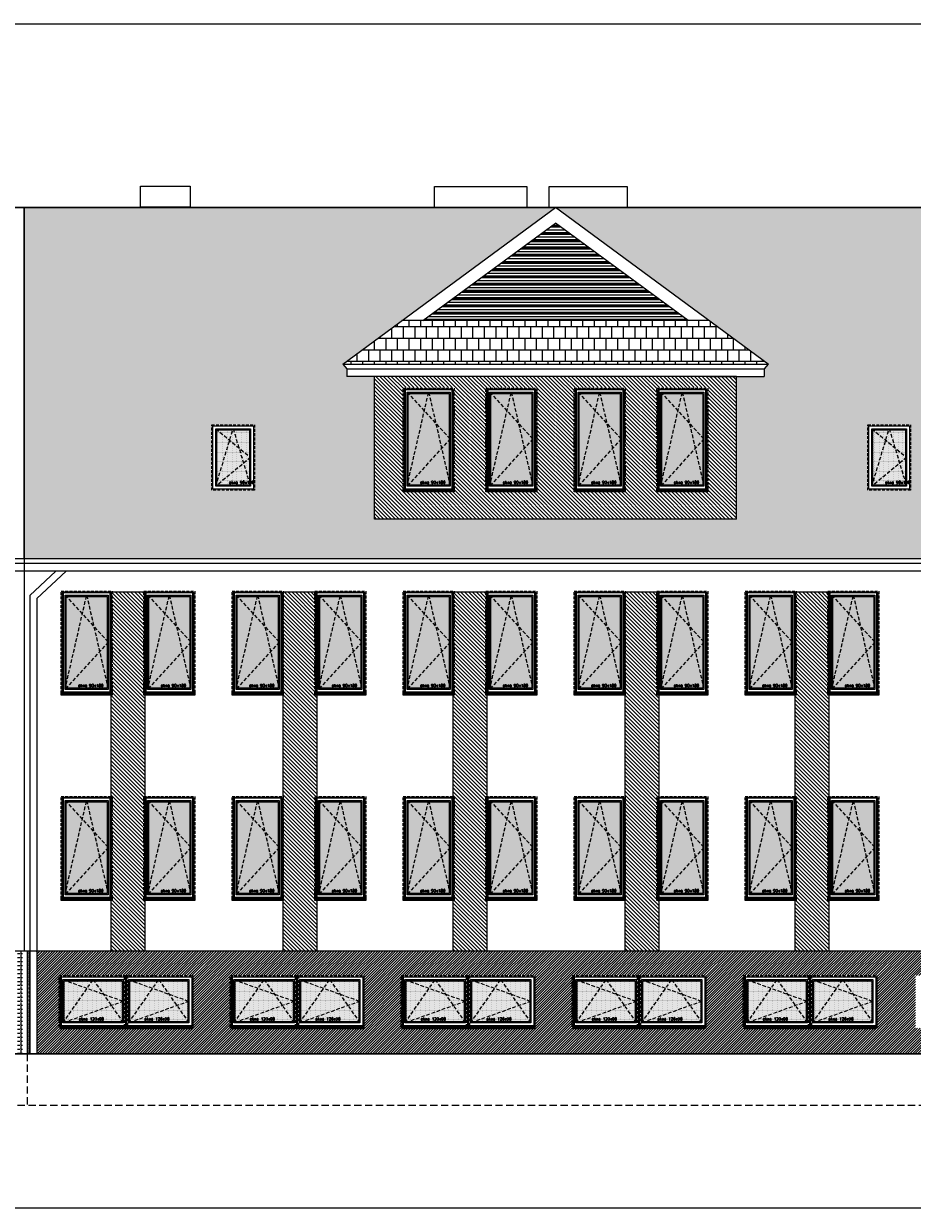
# Model space of a CAD drawing. Header units: millimetres. Extents: x 28291 to 177760, y -399809 to -170937.
# Tile 8 of 256: x 54940 to 56499, y -241830 to -239753. Entities that reach past the tile are written whole.
import ezdxf

# ---------------------------------------------------------------- set-up
doc = ezdxf.new("R2010")
doc.units = ezdxf.units.MM
for name, pattern in [('CACHE', [9.525, 6.35, -3.175]), ('CARKOVANA', [7.5, 5, -2.5]), ('HIDDEN', [9.525, 6.35, -3.175])]:
    doc.linetypes.add(name, pattern=pattern)
doc.layers.get('0').update_dxf_attribs({"lineweight": 0})
for name, color, linetype, lineweight in [('! opisy okien elewacja', 7, 'Continuous', 0), ('!! 0_ Istn-sciany', 3, 'Continuous', 30), ('!! 0_ WIDOK ELEWACJA', 4, 'Continuous', 0), ('!! 0_Istn-cienka', 4, 'Continuous', 9), ('!! 0_Istn-drzwi', 1, 'Continuous', 13), ('!! 1_Hatch dach', 252, 'Continuous', 5), ('!! 2_NOWE OKNA WIDOk - remont', 140, 'Continuous', 5), ('!! 2_posadzki winyle 2', 43, 'Continuous', 9), ('!! 2_TYNK OBRYS', 252, 'Continuous', 13)]:
    doc.layers.add(name, color=color, linetype=linetype, lineweight=lineweight)
for name, color, linetype, lineweight, true_color in [('!! 0_ Istn-okna - wymienione', 9, 'Continuous', 13, 0x808080), ('!! 1_ELEWACJA KOLOR', 7, 'Continuous', 13, 0x6888bb), ('!! 2_ELEWACJA COKÓŁ', 9, 'Continuous', 13, 0x808080)]:
    doc.layers.add(name, color=color, linetype=linetype, lineweight=lineweight, true_color=true_color)
doc.styles.add('TXT', font='simplex.shx')

# ---------------------------------------------------------------- blocks, each defined once
blk = doc.blocks.new('okno 90x180')
at = {"layer": '!! 1_Hatch dach', "true_color": 0x575757}
h = blk.add_hatch(dxfattribs=at)
h.set_pattern_fill('DOTS', color=251)
h.set_pattern_definition([(0, (-9632.3096, -11392.1331), (0.79375, 1.5875), [0, -1.5875])])
h.paths.add_polyline_path([(9, -10), (81, -10), (81, -171), (9, -171)])
at = {"layer": '!! 2_posadzki winyle 2'}
h = blk.add_hatch(dxfattribs=at)
h.set_pattern_fill('ANSI31', color=252, scale=0.2)
h.paths.add_polyline_path([(0, -178), (90, -178), (90, -183), (0, -183)])
at = {"layer": '!! 0_ Istn-okna - wymienione', "linetype": 'CARKOVANA', "lineweight": 5}
blk.add_lwpolyline([(0, -1), (90, -1), (90, -180), (0, -180)], close=True, dxfattribs=at)
at = {"layer": '!! 0_ Istn-okna - wymienione'}
for points in [[(2, -3), (88, -3), (88, -178), (2, -178)], [(7, -8), (83, -8), (83, -173), (7, -173)], [(9, -10), (81, -10), (81, -171), (9, -171)], [(0, -178), (90, -178), (90, -183), (0, -183)]]:
    blk.add_lwpolyline(points, close=True, dxfattribs=at)
at = {"layer": '!! 1_Hatch dach', "color": 251, "linetype": 'CACHE', "true_color": 0x575757}
for points in [[(7, -173), (45, -8), (83, -173)], [(7, -8), (83, -90), (7, -173)]]:
    blk.add_lwpolyline(points, dxfattribs=at)
at = {"insert": (30.1, -163.6), "char_height": 5, "attachment_point": 1, "style": 'TXT'}
blk.add_mtext_dynamic_manual_height_columns('okno 90x180', width=52.63, gutter_width=75, heights=[0], dxfattribs=at)
blk = doc.blocks.new('okno 115x115')
at = {"layer": '!! 1_Hatch dach', "true_color": 0x575757}
h = blk.add_hatch(dxfattribs=at)
h.set_pattern_fill('DOTS', color=251, angle=360)
h.set_pattern_definition([(360, (-21873.4686, 1906.5186), (0.79375, 1.5875), [0, -1.5875])])
h.paths.add_polyline_path([(-12259.7, 13266.7), (-12157.7, 13266.7), (-12157.7, 13194.7), (-12259.7, 13194.7)])
h = blk.add_hatch(dxfattribs=at)
h.set_pattern_fill('ANSI31', color=251, scale=0.2, angle=360)
h.paths.add_polyline_path([(-12264.2, 13187.7), (-12153.2, 13187.7), (-12153.2, 13182.7), (-12264.2, 13182.7)])
at = {"layer": '!! 0_ Istn-okna - wymienione', "linetype": 'CARKOVANA', "lineweight": 5}
blk.add_lwpolyline([(-12268.7, 13275.7), (-12148.7, 13275.7), (-12148.7, 13185.7), (-12268.7, 13185.7)], close=True, dxfattribs=at)
at = {"layer": '!! 0_ Istn-okna - wymienione'}
for points in [[(-12266.7, 13273.7), (-12150.7, 13273.7), (-12150.7, 13187.7), (-12266.7, 13187.7)], [(-12261.7, 13268.7), (-12155.7, 13268.7), (-12155.7, 13192.7), (-12261.7, 13192.7)], [(-12259.7, 13266.7), (-12157.7, 13266.7), (-12157.7, 13194.7), (-12259.7, 13194.7)], [(-12266.7, 13187.7), (-12150.7, 13187.7), (-12150.7, 13182.7), (-12266.7, 13182.7)]]:
    blk.add_lwpolyline(points, close=True, dxfattribs=at)
at = {"layer": '!! 1_Hatch dach', "color": 251, "linetype": 'CACHE', "true_color": 0x575757}
for points in [[(-12261.7, 13192.7), (-12208.7, 13268.7), (-12155.7, 13192.7)], [(-12261.7, 13268.7), (-12155.7, 13230.7), (-12261.7, 13192.7)]]:
    blk.add_lwpolyline(points, dxfattribs=at)
at = {"insert": (-12234.1, 13202.1), "char_height": 5, "attachment_point": 1, "style": 'TXT'}
blk.add_mtext_dynamic_manual_height_columns('okno 120x90', width=52.63, gutter_width=75, heights=[0], dxfattribs=at)
blk = doc.blocks.new('OKNO POŁACIOWE')
at = {"layer": '!! 1_Hatch dach', "true_color": 0x575757}
h = blk.add_hatch(dxfattribs=at)
h.set_pattern_fill('DOTS', color=251)
h.set_pattern_definition([(0, (62967.6391, -229507.4222), (0.79375, 1.5875), [0, -1.5875])])
h.paths.add_polyline_path([(72608.9, -218174.3), (72665.9, -218174.3), (72665.9, -218271.3), (72608.9, -218271.3)])
at = {"layer": '!! 0_ Istn-okna - wymienione', "linetype": 'CARKOVANA', "lineweight": 5}
blk.add_lwpolyline([(72599.9, -218165.3), (72674.9, -218165.3), (72674.9, -218280.3), (72599.9, -218280.3)], close=True, dxfattribs=at)
at = {"layer": '!! 0_ Istn-okna - wymienione'}
for points in [[(72601.9, -218167.3), (72672.9, -218167.3), (72672.9, -218278.3), (72601.9, -218278.3)], [(72606.9, -218172.3), (72667.9, -218172.3), (72667.9, -218273.3), (72606.9, -218273.3)], [(72608.9, -218174.3), (72665.9, -218174.3), (72665.9, -218271.3), (72608.9, -218271.3)]]:
    blk.add_lwpolyline(points, close=True, dxfattribs=at)
at = {"layer": '!! 1_Hatch dach', "color": 251, "linetype": 'CACHE', "true_color": 0x575757}
for points in [[(72606.9, -218273.3), (72637.4, -218172.3), (72667.9, -218273.3)], [(72606.9, -218172.3), (72667.9, -218222.8), (72606.9, -218273.3)]]:
    blk.add_lwpolyline(points, dxfattribs=at)
at = {"insert": (72630, -218263.9), "char_height": 5, "attachment_point": 1, "style": 'TXT'}
blk.add_mtext_dynamic_manual_height_columns('okno 90x180', width=52.63, gutter_width=75, heights=[0], dxfattribs=at)

msp = doc.modelspace()

# ---------------------------------------------------------------- hatches: boundary and pattern name
at = {"layer": '!! 1_ELEWACJA KOLOR', "true_color": 0x315442}
h = msp.add_hatch(dxfattribs=at)
h.set_pattern_fill('ANSI31', color=129, scale=1.5, angle=-90)
h.paths.add_polyline_path([(56190.56903, -240371.5708), (56142.06903, -240371.5708), (55555.56903, -240371.5708), (55555.56903, -240621.52607), (56190.56903, -240621.52607)])
h.paths.add_polyline_path([(55905.56903, -240574.15298), (55905.56903, -240569.15298), (55905.56903, -240391.15298), (55995.56903, -240391.15298), (55995.56903, -240571.15298), (55995.56903, -240574.15298)], flags=16)
h.paths.add_polyline_path([(55907.56903, -240569.15298), (55907.56903, -240393.15298), (55993.56903, -240393.15298), (55993.56903, -240569.15298), (55991.06903, -240569.15298), (55991.06903, -240573.15298), (55910.06903, -240573.15298), (55910.06903, -240569.15298)], flags=0)
h.paths.add_polyline_path([(55840.56903, -240574.15298), (55750.56903, -240574.15298), (55750.56903, -240569.15298), (55750.56903, -240391.15298), (55840.56903, -240391.15298), (55840.56903, -240571.15298)], flags=16)
h.paths.add_polyline_path([(55838.56903, -240569.15298), (55836.06903, -240569.15298), (55836.06903, -240573.15298), (55755.06903, -240573.15298), (55755.06903, -240569.15298), (55752.56903, -240569.15298), (55752.56903, -240393.15298), (55838.56903, -240393.15298)], flags=0)
h.paths.add_polyline_path([(55912.56903, -240564.15298), (55912.56903, -240398.15298), (55988.56903, -240398.15298), (55988.56903, -240564.15298)], flags=0)
h.paths.add_polyline_path([(55912.56903, -240564.15298), (55914.56903, -240555.41614), (55914.56903, -240400.33719), (55914.40035, -240400.15298), (55950.1112, -240400.15298), (55950.56903, -240398.15298), (55951.02686, -240400.15298), (55986.56903, -240400.15298), (55986.56903, -240478.96877), (55988.56903, -240481.15298), (55986.56903, -240483.33719), (55986.56903, -240562.15298), (55914.40035, -240562.15298)], flags=0)
h.paths.add_polyline_path([(55833.56903, -240564.15298), (55757.56903, -240564.15298), (55757.56903, -240398.15298), (55833.56903, -240398.15298)], flags=0)
h.paths.add_polyline_path([(55831.56903, -240562.15298), (55759.40035, -240562.15298), (55757.56903, -240564.15298), (55759.56903, -240555.41614), (55759.56903, -240400.33719), (55759.40035, -240400.15298), (55795.1112, -240400.15298), (55795.56903, -240398.15298), (55796.02686, -240400.15298), (55831.56903, -240400.15298), (55831.56903, -240478.96877), (55833.56903, -240481.15298), (55831.56903, -240483.33719)], flags=0)
h.paths.add_polyline_path([(56050.56903, -240574.15298), (56050.56903, -240569.15298), (56050.56903, -240391.15298), (56140.56903, -240391.15298), (56140.56903, -240571.15298), (56140.56903, -240574.15298)], flags=16)
h.paths.add_polyline_path([(56052.56903, -240569.15298), (56052.56903, -240393.15298), (56138.56903, -240393.15298), (56138.56903, -240569.15298), (56136.06903, -240569.15298), (56136.06903, -240573.15298), (56055.06903, -240573.15298), (56055.06903, -240569.15298)], flags=0)
h.paths.add_polyline_path([(55695.56903, -240574.15298), (55605.56903, -240574.15298), (55605.56903, -240569.15298), (55605.56903, -240391.15298), (55695.56903, -240391.15298), (55695.56903, -240571.15298)], flags=16)
h.paths.add_polyline_path([(55693.56903, -240569.15298), (55691.06903, -240569.15298), (55691.06903, -240573.15298), (55610.06903, -240573.15298), (55610.06903, -240569.15298), (55607.56903, -240569.15298), (55607.56903, -240393.15298), (55693.56903, -240393.15298)], flags=0)
h.paths.add_polyline_path([(56057.56903, -240564.15298), (56057.56903, -240398.15298), (56133.56903, -240398.15298), (56133.56903, -240564.15298)], flags=0)
h.paths.add_polyline_path([(56057.56903, -240564.15298), (56059.56903, -240555.41614), (56059.56903, -240400.33719), (56059.40035, -240400.15298), (56095.1112, -240400.15298), (56095.56903, -240398.15298), (56096.02686, -240400.15298), (56131.56903, -240400.15298), (56131.56903, -240478.96877), (56133.56903, -240481.15298), (56131.56903, -240483.33719), (56131.56903, -240562.15298), (56059.40035, -240562.15298)], flags=0)
h.paths.add_polyline_path([(55688.56903, -240564.15298), (55612.56903, -240564.15298), (55612.56903, -240398.15298), (55688.56903, -240398.15298)], flags=0)
h.paths.add_polyline_path([(55686.56903, -240562.15298), (55614.40035, -240562.15298), (55612.56903, -240564.15298), (55614.56903, -240555.41614), (55614.56903, -240400.33719), (55614.40035, -240400.15298), (55650.1112, -240400.15298), (55650.56903, -240398.15298), (55651.02686, -240400.15298), (55686.56903, -240400.15298), (55686.56903, -240478.96877), (55688.56903, -240481.15298), (55686.56903, -240483.33719)], flags=0)
h.paths.add_polyline_path([(55634.39678, -240560.99335), (55684.51583, -240560.99335), (55684.51583, -240553.49335), (55634.39678, -240553.49335)], flags=8)
h.paths.add_polyline_path([(55779.39678, -240560.99335), (55829.51583, -240560.99335), (55829.51583, -240553.49335), (55779.39678, -240553.49335)], flags=8)
h.paths.add_polyline_path([(55934.39678, -240560.99335), (55984.51583, -240560.99335), (55984.51583, -240553.49335), (55934.39678, -240553.49335)], flags=8)
h.paths.add_polyline_path([(56079.39678, -240560.99335), (56129.51583, -240560.99335), (56129.51583, -240553.49335), (56079.39678, -240553.49335)], flags=8)
h = msp.add_hatch(dxfattribs=at)
h.set_pattern_fill('ANSI31', color=129, scale=1.5, angle=-90)
h.paths.add_polyline_path([(55093.56903, -240749.35053), (55152.56903, -240749.35053), (55152.56903, -241379.35053), (55093.56903, -241379.35053)])
h = msp.add_hatch(dxfattribs=at)
h.set_pattern_fill('ANSI31', color=129, scale=1.5, angle=-90)
h.paths.add_polyline_path([(55395.56903, -240749.35053), (55454.56903, -240749.35053), (55454.56903, -241379.35053), (55395.56903, -241379.35053)])
h = msp.add_hatch(dxfattribs=at)
h.set_pattern_fill('ANSI31', color=129, scale=1.5, angle=-90)
h.paths.add_polyline_path([(55693.56903, -240749.35053), (55752.56903, -240749.35053), (55752.56903, -241379.35053), (55693.56903, -241379.35053)])
h = msp.add_hatch(dxfattribs=at)
h.set_pattern_fill('ANSI31', color=129, scale=1.5, angle=-90)
h.paths.add_polyline_path([(55995.56903, -240749.35053), (56054.56903, -240749.35053), (56054.56903, -241379.35053), (55995.56903, -241379.35053)])
h = msp.add_hatch(dxfattribs=at)
h.set_pattern_fill('ANSI31', color=129, scale=1.5, angle=-90)
h.paths.add_polyline_path([(56293.56903, -240749.35053), (56352.56903, -240749.35053), (56352.56903, -241379.35053), (56293.56903, -241379.35053)])
at = {"layer": '!! 1_Hatch dach', "true_color": 0x990000}
h = msp.add_hatch(dxfattribs=at)
h.set_pattern_fill('AR-B88', color=14, scale=0.1, angle=180)
h.paths.add_polyline_path([(58873.06903, -240075.35053), (55873.06903, -240075.35053), (56246.33593, -240349.80011), (56239.06903, -240358.05796), (56239.06903, -240371.5708), (56227.17773, -240371.5708), (56190.56903, -240371.5708), (56190.56903, -240621.52607), (55555.56903, -240621.52607), (55555.56903, -240371.5708), (55507.06903, -240371.5708), (55507.06903, -240358.05796), (55499.80212, -240349.80011), (55873.06903, -240075.35053), (54941.06903, -240075.35053), (54941.06903, -240691.16861), (56910.29832, -240691.16861), (57374.31903, -240282.83038), (57838.33974, -240691.16861), (59895.06903, -240691.16861), (59895.06903, -240075.35053), (58873.06903, -240075.35053), (59246.33593, -240349.80011), (59239.06903, -240358.05796), (59239.06903, -240371.5708), (59227.17773, -240371.5708), (59190.56903, -240371.5708), (59190.56903, -240621.52607), (58555.56903, -240621.52607), (58555.56903, -240371.5708), (58507.06903, -240371.5708), (58507.06903, -240358.05796), (58499.80212, -240349.80011)])
h.paths.add_polyline_path([(56496.06903, -240456.15298), (56496.06903, -240571.15298), (56421.06903, -240571.15298), (56421.06903, -240456.15298)], flags=16)
h.paths.add_polyline_path([(56489.06903, -240463.15298), (56489.06903, -240564.15298), (56428.06903, -240564.15298), (56428.06903, -240463.15298)], flags=0)
h.paths.add_polyline_path([(56487.06903, -240465.15298), (56487.06903, -240511.99724), (56489.06903, -240513.65298), (56487.06903, -240515.30872), (56487.06903, -240557.53003), (56488.46507, -240562.15298), (56430.48487, -240562.15298), (56428.06903, -240564.15298), (56430.06903, -240557.53003), (56430.06903, -240464.80872), (56430.48487, -240465.15298), (56457.96507, -240465.15298), (56458.56903, -240463.15298), (56459.17299, -240465.15298)], flags=0)
h.paths.add_polyline_path([(59495.06903, -240456.15298), (59570.06903, -240456.15298), (59570.06903, -240571.15298), (59495.06903, -240571.15298)], flags=16)
h.paths.add_polyline_path([(59502.06903, -240463.15298), (59563.06903, -240463.15298), (59563.06903, -240564.15298), (59502.06903, -240564.15298)], flags=0)
h.paths.add_polyline_path([(59504.06903, -240464.80872), (59504.48487, -240465.15298), (59531.96507, -240465.15298), (59532.56903, -240463.15298), (59533.17299, -240465.15298), (59561.06903, -240465.15298), (59561.06903, -240511.99724), (59563.06903, -240513.65298), (59561.06903, -240515.30872), (59561.06903, -240557.53003), (59562.46507, -240562.15298), (59504.48487, -240562.15298), (59502.06903, -240564.15298), (59504.06903, -240557.53003)], flags=0)
h.paths.add_polyline_path([(55345.06903, -240456.15298), (55345.06903, -240571.15298), (55270.06903, -240571.15298), (55270.06903, -240456.15298)], flags=16)
h.paths.add_polyline_path([(55338.06903, -240463.15298), (55338.06903, -240564.15298), (55277.06903, -240564.15298), (55277.06903, -240463.15298)], flags=0)
h.paths.add_polyline_path([(55336.06903, -240465.15298), (55336.06903, -240511.99724), (55338.06903, -240513.65298), (55336.06903, -240515.30872), (55336.06903, -240557.53003), (55337.46507, -240562.15298), (55279.48487, -240562.15298), (55277.06903, -240564.15298), (55279.06903, -240557.53003), (55279.06903, -240464.80872), (55279.48487, -240465.15298), (55306.96507, -240465.15298), (55307.56903, -240463.15298), (55308.17299, -240465.15298)], flags=0)
h.paths.add_polyline_path([(55298.89678, -240560.99335), (55349.01583, -240560.99335), (55349.01583, -240553.49335), (55298.89678, -240553.49335)], flags=24)
h.paths.add_polyline_path([(56449.89678, -240560.99335), (56500.01583, -240560.99335), (56500.01583, -240553.49335), (56449.89678, -240553.49335)], flags=24)
h.paths.add_polyline_path([(59523.89678, -240560.99335), (59574.01583, -240560.99335), (59574.01583, -240553.49335), (59523.89678, -240553.49335)], flags=24)
h = msp.add_hatch(dxfattribs=at)
h.set_pattern_fill('AR-B88', color=14, scale=0.1, angle=180)
h.paths.add_polyline_path([(56142.56989, -240273.50472), (55603.56816, -240273.50472), (55499.80212, -240349.80011), (56246.33593, -240349.80011)])
at = {"layer": '!! 2_ELEWACJA COKÓŁ', "true_color": 0x2b2b2c}
h = msp.add_hatch(dxfattribs=at)
h.set_pattern_fill('ANSI31', color=250)
h.set_pattern_definition([(45, (-4038.4983, -39195.6034), (-2.24506403, 2.24506403), [])])
h.paths.add_polyline_path([(56742.06903, -241379.35053), (54963.06903, -241379.35053), (54963.06903, -241559.35053), (56742.06903, -241559.35053), (56742.06903, -241554.35053), (56731.06903, -241554.35053), (56731.06903, -241514.35053), (56504.57562, -241514.35053), (56504.57562, -241422.35053), (56619.57562, -241422.35053), (56731.06903, -241422.35053), (56731.06903, -241414.35053), (56716.92188, -241414.35053), (56716.92188, -241410.43531), (56742.06903, -241410.43531)])
h.paths.add_polyline_path([(55719.57562, -241422.35053), (55836.57562, -241422.35053), (55836.57562, -241514.35053), (55604.57562, -241514.35053), (55604.57562, -241422.35053)], flags=16)
h.paths.add_polyline_path([(55717.57562, -241424.35053), (55717.57562, -241510.35053), (55606.57562, -241510.35053), (55606.57562, -241424.35053)], flags=0)
h.paths.add_polyline_path([(55712.57562, -241429.35053), (55712.57562, -241505.35053), (55611.57562, -241505.35053), (55611.57562, -241429.35053)], flags=0)
h.paths.add_polyline_path([(55662.07562, -241429.35053), (55663.40457, -241431.35053), (55710.57562, -241431.35053), (55710.57562, -241466.59806), (55712.57562, -241467.35053), (55710.57562, -241468.10301), (55710.57562, -241502.34063), (55711.24668, -241503.35053), (55616.89141, -241503.35053), (55611.57562, -241505.35053), (55613.57562, -241502.34063), (55613.57562, -241430.10301), (55616.89141, -241431.35053), (55660.74668, -241431.35053)], flags=0)
h.paths.add_polyline_path([(55721.57562, -241424.35053), (55832.57562, -241424.35053), (55832.57562, -241510.35053), (55721.57562, -241510.35053)], flags=0)
h.paths.add_polyline_path([(55726.57562, -241429.35053), (55827.57562, -241429.35053), (55827.57562, -241505.35053), (55726.57562, -241505.35053)], flags=0)
h.paths.add_polyline_path([(55731.89141, -241431.35053), (55775.74668, -241431.35053), (55777.07562, -241429.35053), (55778.40457, -241431.35053), (55825.57562, -241431.35053), (55825.57562, -241466.59806), (55827.57562, -241467.35053), (55825.57562, -241468.10301), (55825.57562, -241502.34063), (55826.24668, -241503.35053), (55731.89141, -241503.35053), (55726.57562, -241505.35053), (55728.57562, -241502.34063), (55728.57562, -241430.10301)], flags=0)
h.paths.add_polyline_path([(55536.57562, -241514.35053), (55304.57562, -241514.35053), (55304.57562, -241422.35053), (55419.57562, -241422.35053), (55536.57562, -241422.35053)], flags=16)
h.paths.add_polyline_path([(55532.57562, -241424.35053), (55532.57562, -241510.35053), (55421.57562, -241510.35053), (55421.57562, -241424.35053)], flags=0)
h.paths.add_polyline_path([(55527.57562, -241429.35053), (55527.57562, -241505.35053), (55426.57562, -241505.35053), (55426.57562, -241429.35053)], flags=0)
h.paths.add_polyline_path([(55525.57562, -241431.35053), (55525.57562, -241466.59806), (55527.57562, -241467.35053), (55525.57562, -241468.10301), (55525.57562, -241502.34063), (55526.24668, -241503.35053), (55431.89141, -241503.35053), (55426.57562, -241505.35053), (55428.57562, -241502.34063), (55428.57562, -241430.10301), (55431.89141, -241431.35053), (55475.74668, -241431.35053), (55477.07562, -241429.35053), (55478.40457, -241431.35053)], flags=0)
h.paths.add_polyline_path([(55417.57562, -241424.35053), (55417.57562, -241510.35053), (55306.57562, -241510.35053), (55306.57562, -241424.35053)], flags=0)
h.paths.add_polyline_path([(55412.57562, -241429.35053), (55412.57562, -241505.35053), (55311.57562, -241505.35053), (55311.57562, -241429.35053)], flags=0)
h.paths.add_polyline_path([(55904.57562, -241422.35053), (56019.57562, -241422.35053), (56136.57562, -241422.35053), (56136.57562, -241514.35053), (55904.57562, -241514.35053)], flags=16)
h.paths.add_polyline_path([(55410.57562, -241431.35053), (55410.57562, -241466.59806), (55412.57562, -241467.35053), (55410.57562, -241468.10301), (55410.57562, -241502.34063), (55411.24668, -241503.35053), (55316.89141, -241503.35053), (55311.57562, -241505.35053), (55313.57562, -241502.34063), (55313.57562, -241430.10301), (55316.89141, -241431.35053), (55360.74668, -241431.35053), (55362.07562, -241429.35053), (55363.40457, -241431.35053)], flags=0)
h.paths.add_polyline_path([(55906.57562, -241424.35053), (56017.57562, -241424.35053), (56017.57562, -241510.35053), (55906.57562, -241510.35053)], flags=0)
h.paths.add_polyline_path([(55911.57562, -241429.35053), (56012.57562, -241429.35053), (56012.57562, -241505.35053), (55911.57562, -241505.35053)], flags=0)
h.paths.add_polyline_path([(55913.57562, -241430.10301), (55916.89141, -241431.35053), (55960.74668, -241431.35053), (55962.07562, -241429.35053), (55963.40457, -241431.35053), (56010.57562, -241431.35053), (56010.57562, -241466.59806), (56012.57562, -241467.35053), (56010.57562, -241468.10301), (56010.57562, -241502.34063), (56011.24668, -241503.35053), (55916.89141, -241503.35053), (55911.57562, -241505.35053), (55913.57562, -241502.34063)], flags=0)
h.paths.add_polyline_path([(56021.57562, -241424.35053), (56132.57562, -241424.35053), (56132.57562, -241510.35053), (56021.57562, -241510.35053)], flags=0)
h.paths.add_polyline_path([(56026.57562, -241429.35053), (56127.57562, -241429.35053), (56127.57562, -241505.35053), (56026.57562, -241505.35053)], flags=0)
h.paths.add_polyline_path([(56028.57562, -241430.10301), (56031.89141, -241431.35053), (56075.74668, -241431.35053), (56077.07562, -241429.35053), (56078.40457, -241431.35053), (56125.57562, -241431.35053), (56125.57562, -241466.59806), (56127.57562, -241467.35053), (56125.57562, -241468.10301), (56125.57562, -241502.34063), (56126.24668, -241503.35053), (56031.89141, -241503.35053), (56026.57562, -241505.35053), (56028.57562, -241502.34063)], flags=0)
h.paths.add_polyline_path([(55236.57562, -241514.35053), (55004.57562, -241514.35053), (55004.57562, -241422.35053), (55119.57562, -241422.35053), (55236.57562, -241422.35053)], flags=16)
h.paths.add_polyline_path([(55232.57562, -241424.35053), (55232.57562, -241510.35053), (55121.57562, -241510.35053), (55121.57562, -241424.35053)], flags=0)
h.paths.add_polyline_path([(55227.57562, -241429.35053), (55227.57562, -241505.35053), (55126.57562, -241505.35053), (55126.57562, -241429.35053)], flags=0)
h.paths.add_polyline_path([(55225.57562, -241431.35053), (55225.57562, -241466.59806), (55227.57562, -241467.35053), (55225.57562, -241468.10301), (55225.57562, -241502.34063), (55226.24668, -241503.35053), (55131.89141, -241503.35053), (55126.57562, -241505.35053), (55128.57562, -241502.34063), (55128.57562, -241430.10301), (55131.89141, -241431.35053), (55175.74668, -241431.35053), (55177.07562, -241429.35053), (55178.40457, -241431.35053)], flags=0)
h.paths.add_polyline_path([(55117.57562, -241424.35053), (55117.57562, -241510.35053), (55006.57562, -241510.35053), (55006.57562, -241424.35053)], flags=0)
h.paths.add_polyline_path([(55112.57562, -241429.35053), (55112.57562, -241505.35053), (55011.57562, -241505.35053), (55011.57562, -241429.35053)], flags=0)
h.paths.add_polyline_path([(56204.57562, -241422.35053), (56319.57562, -241422.35053), (56436.57562, -241422.35053), (56436.57562, -241514.35053), (56204.57562, -241514.35053)], flags=16)
h.paths.add_polyline_path([(55110.57562, -241431.35053), (55110.57562, -241466.59806), (55112.57562, -241467.35053), (55110.57562, -241468.10301), (55110.57562, -241502.34063), (55111.24668, -241503.35053), (55016.89141, -241503.35053), (55011.57562, -241505.35053), (55013.57562, -241502.34063), (55013.57562, -241430.10301), (55016.89141, -241431.35053), (55060.74668, -241431.35053), (55062.07562, -241429.35053), (55063.40457, -241431.35053)], flags=0)
h.paths.add_polyline_path([(56206.57562, -241424.35053), (56317.57562, -241424.35053), (56317.57562, -241510.35053), (56206.57562, -241510.35053)], flags=0)
h.paths.add_polyline_path([(56211.57562, -241429.35053), (56312.57562, -241429.35053), (56312.57562, -241505.35053), (56211.57562, -241505.35053)], flags=0)
h.paths.add_polyline_path([(56213.57562, -241430.10301), (56216.89141, -241431.35053), (56260.74668, -241431.35053), (56262.07562, -241429.35053), (56263.40457, -241431.35053), (56310.57562, -241431.35053), (56310.57562, -241466.59806), (56312.57562, -241467.35053), (56310.57562, -241468.10301), (56310.57562, -241502.34063), (56311.24668, -241503.35053), (56216.89141, -241503.35053), (56211.57562, -241505.35053), (56213.57562, -241502.34063)], flags=0)
h.paths.add_polyline_path([(56321.57562, -241424.35053), (56432.57562, -241424.35053), (56432.57562, -241510.35053), (56321.57562, -241510.35053)], flags=0)
h.paths.add_polyline_path([(56326.57562, -241429.35053), (56427.57562, -241429.35053), (56427.57562, -241505.35053), (56326.57562, -241505.35053)], flags=0)
h.paths.add_polyline_path([(56328.57562, -241430.10301), (56331.89141, -241431.35053), (56375.74668, -241431.35053), (56377.07562, -241429.35053), (56378.40457, -241431.35053), (56425.57562, -241431.35053), (56425.57562, -241466.59806), (56427.57562, -241467.35053), (56425.57562, -241468.10301), (56425.57562, -241502.34063), (56426.24668, -241503.35053), (56331.89141, -241503.35053), (56326.57562, -241505.35053), (56328.57562, -241502.34063)], flags=0)
h.paths.add_polyline_path([(56350.40337, -241502.1909), (56399.57004, -241502.1909), (56399.57004, -241494.6909), (56350.40337, -241494.6909)], flags=8)
h.paths.add_polyline_path([(56235.40337, -241502.1909), (56284.57004, -241502.1909), (56284.57004, -241494.6909), (56235.40337, -241494.6909)], flags=8)
h.paths.add_polyline_path([(56050.40337, -241502.1909), (56099.57004, -241502.1909), (56099.57004, -241494.6909), (56050.40337, -241494.6909)], flags=8)
h.paths.add_polyline_path([(55935.40337, -241502.1909), (55984.57004, -241502.1909), (55984.57004, -241494.6909), (55935.40337, -241494.6909)], flags=8)
h.paths.add_polyline_path([(55750.40337, -241502.1909), (55799.57004, -241502.1909), (55799.57004, -241494.6909), (55750.40337, -241494.6909)], flags=8)
h.paths.add_polyline_path([(55635.40337, -241502.1909), (55684.57004, -241502.1909), (55684.57004, -241494.6909), (55635.40337, -241494.6909)], flags=8)
h.paths.add_polyline_path([(55450.40337, -241502.1909), (55499.57004, -241502.1909), (55499.57004, -241494.6909), (55450.40337, -241494.6909)], flags=8)
h.paths.add_polyline_path([(55335.40337, -241502.1909), (55384.57004, -241502.1909), (55384.57004, -241494.6909), (55335.40337, -241494.6909)], flags=8)
h.paths.add_polyline_path([(55150.40337, -241502.1909), (55199.57004, -241502.1909), (55199.57004, -241494.6909), (55150.40337, -241494.6909)], flags=8)
h.paths.add_polyline_path([(55035.40337, -241502.1909), (55084.57004, -241502.1909), (55084.57004, -241494.6909), (55035.40337, -241494.6909)], flags=8)
at = {"layer": '!! 2_posadzki winyle 2', "true_color": 0xa4aeb2}
h = msp.add_hatch(dxfattribs=at)
h.set_pattern_fill('PLASTI', color=253, scale=2, angle=180)
h.paths.add_polyline_path([(55873.06903, -240102.46432), (55640.44444, -240273.50472), (56105.69362, -240273.50472)])
at = {"layer": '!! 2_posadzki winyle 2'}
h = msp.add_hatch(dxfattribs=at)
h.set_pattern_fill('ANGLE', color=256)
h.set_pattern_definition([(0, (-4038.498, -39195.6034), (0, 6.985), [5.08, -1.905]), (90, (-4038.498, -39195.6034), (-6.985, 4e-16), [5.08, -1.905])])
h.paths.add_polyline_path([(54951.06903, -241379.35053), (54946.06903, -241379.35053), (54946.06903, -241559.35053), (54951.06903, -241559.35053)])
h.paths.add_polyline_path([(54938.06903, -241379.35053), (54929.06903, -241379.35053), (54929.06903, -241559.35053), (54938.06903, -241559.35053)])

# ---------------------------------------------------------------- linework, layer by layer
at = {"layer": '! opisy okien elewacja'}
msp.add_lwpolyline([(53420.42771, -239752.90582), (60543.65378, -239752.90582), (60543.65378, -241830.32956), (53420.42771, -241830.32956)], close=True, dxfattribs=at)
at = {"layer": '!! 0_ Istn-sciany'}
msp.add_lwpolyline([(56742.06903, -241559.35053), (53667.06903, -241559.35053)], dxfattribs=at)
at = {"layer": '!! 0_ WIDOK ELEWACJA'}
for p, q in [((54941.06903, -240075.35053), (54941.06903, -241379.35053)), ((54951.06903, -240755.57555), (54951.06903, -241559.35053)), ((54963.06903, -240760.78907), (54963.06903, -241559.35053))]:
    msp.add_line(p, q, dxfattribs=at)
for points in [[(55145.06903, -240037.85053), (55232.06903, -240037.85053), (55232.06903, -240074.85053), (55145.06903, -240074.85053)], [(55661.06903, -240038.35053), (55823.06903, -240038.35053), (55823.06903, -240075.35053), (55661.06903, -240075.35053)], [(55862.06903, -240038.35053), (55999.06903, -240038.35053), (55999.06903, -240075.35053), (55862.06903, -240075.35053)], [(54941.06903, -240691.16861), (54941.06903, -240075.35053), (59895.06903, -240075.35053), (59895.06903, -240691.16861), (57838.33974, -240691.16861), (57374.31903, -240282.83038), (56910.29832, -240691.16861)], [(55610.06903, -240393.15298), (55691.06903, -240393.15298), (55691.06903, -240573.15298), (55610.06903, -240573.15298)], [(55755.06903, -240393.15298), (55836.06903, -240393.15298), (55836.06903, -240573.15298), (55755.06903, -240573.15298)], [(55910.06903, -240393.15298), (55991.06903, -240393.15298), (55991.06903, -240573.15298), (55910.06903, -240573.15298)], [(56055.06903, -240393.15298), (56136.06903, -240393.15298), (56136.06903, -240573.15298), (56055.06903, -240573.15298)], [(55010.06903, -240749.35053), (55091.06903, -240749.35053), (55091.06903, -240929.35053), (55010.06903, -240929.35053)], [(55155.06903, -240749.35053), (55236.06903, -240749.35053), (55236.06903, -240929.35053), (55155.06903, -240929.35053)], [(55310.06903, -240749.35053), (55391.06903, -240749.35053), (55391.06903, -240929.35053), (55310.06903, -240929.35053)], [(55455.06903, -240749.35053), (55536.06903, -240749.35053), (55536.06903, -240929.35053), (55455.06903, -240929.35053)], [(55610.06903, -240749.35053), (55691.06903, -240749.35053), (55691.06903, -240929.35053), (55610.06903, -240929.35053)], [(55755.06903, -240749.35053), (55836.06903, -240749.35053), (55836.06903, -240929.35053), (55755.06903, -240929.35053)], [(55910.06903, -240749.35053), (55991.06903, -240749.35053), (55991.06903, -240929.35053), (55910.06903, -240929.35053)], [(56055.06903, -240749.35053), (56136.06903, -240749.35053), (56136.06903, -240929.35053), (56055.06903, -240929.35053)], [(56210.06903, -240749.35053), (56291.06903, -240749.35053), (56291.06903, -240929.35053), (56210.06903, -240929.35053)], [(56355.06903, -240749.35053), (56436.06903, -240749.35053), (56436.06903, -240929.35053), (56355.06903, -240929.35053)], [(55010.06903, -241109.35053), (55091.06903, -241109.35053), (55091.06903, -241289.35053), (55010.06903, -241289.35053)], [(55155.06903, -241109.35053), (55236.06903, -241109.35053), (55236.06903, -241289.35053), (55155.06903, -241289.35053)], [(55310.06903, -241109.35053), (55391.06903, -241109.35053), (55391.06903, -241289.35053), (55310.06903, -241289.35053)], [(55455.06903, -241109.35053), (55536.06903, -241109.35053), (55536.06903, -241289.35053), (55455.06903, -241289.35053)], [(55610.06903, -241109.35053), (55691.06903, -241109.35053), (55691.06903, -241289.35053), (55610.06903, -241289.35053)], [(55755.06903, -241109.35053), (55836.06903, -241109.35053), (55836.06903, -241289.35053), (55755.06903, -241289.35053)], [(55910.06903, -241109.35053), (55991.06903, -241109.35053), (55991.06903, -241289.35053), (55910.06903, -241289.35053)], [(56055.06903, -241109.35053), (56136.06903, -241109.35053), (56136.06903, -241289.35053), (56055.06903, -241289.35053)], [(56210.06903, -241109.35053), (56291.06903, -241109.35053), (56291.06903, -241289.35053), (56210.06903, -241289.35053)], [(56355.06903, -241109.35053), (56436.06903, -241109.35053), (56436.06903, -241289.35053), (56355.06903, -241289.35053)], [(55236.57562, -241424.35053), (55236.57562, -241514.35053), (55006.57562, -241514.35053), (55006.57562, -241424.35053)], [(55536.57562, -241424.35053), (55536.57562, -241514.35053), (55306.57562, -241514.35053), (55306.57562, -241424.35053)], [(55836.57562, -241424.35053), (55836.57562, -241514.35053), (55606.57562, -241514.35053), (55606.57562, -241424.35053)], [(56136.57562, -241424.35053), (56136.57562, -241514.35053), (55906.57562, -241514.35053), (55906.57562, -241424.35053)], [(56436.57562, -241424.35053), (56436.57562, -241514.35053), (56206.57562, -241514.35053), (56206.57562, -241424.35053)]]:
    msp.add_lwpolyline(points, close=True, dxfattribs=at)
for points in [[(59895.06903, -240075.35053), (53582.06903, -240075.35053)], [(55499.80212, -240349.80011), (55873.06903, -240075.35053)], [(56246.33593, -240349.80011), (55873.06903, -240075.35053)], [(55640.44444, -240273.50472), (55873.06903, -240102.46432)], [(56105.69362, -240273.50472), (55873.06903, -240102.46432)], [(56142.56989, -240273.50472), (55603.56816, -240273.50472)], [(55499.80212, -240349.80011), (55507.06903, -240358.05796)], [(55499.80212, -240349.80011), (55507.06903, -240358.05796)], [(55499.80212, -240349.80011), (56246.33593, -240349.80011)], [(56246.33593, -240349.80011), (56239.06903, -240358.05796)], [(56246.33593, -240349.80011), (56239.06903, -240358.05796)], [(55507.06903, -240358.05796), (55507.06903, -240371.5708)], [(55507.06903, -240358.05796), (55507.06903, -240371.5708)], [(55507.06903, -240358.05796), (56239.06903, -240358.05796)], [(55604.06903, -240371.5708), (55507.06903, -240371.5708)], [(55518.96033, -240371.5708), (55507.06903, -240371.5708)], [(55604.06903, -240371.5708), (55507.06903, -240371.5708)], [(55518.96033, -240371.5708), (55507.06903, -240371.5708)], [(55555.56903, -240621.52607), (55555.56903, -240371.5708)], [(56190.56903, -240371.5708), (55555.56903, -240371.5708)], [(56142.06903, -240371.5708), (56239.06903, -240371.5708)], [(56190.56903, -240621.52607), (56190.56903, -240371.5708)], [(56190.56903, -240371.5708), (56239.06903, -240371.5708)], [(56227.17773, -240371.5708), (56239.06903, -240371.5708)], [(56227.17773, -240371.5708), (56239.06903, -240371.5708)], [(56239.06903, -240358.05796), (56239.06903, -240371.5708)], [(56239.06903, -240358.05796), (56239.06903, -240371.5708)], [(56190.56903, -240621.52607), (55555.56903, -240621.52607)], [(56910.29832, -240691.16861), (53582.06903, -240691.16861)], [(56900.9144, -240699.42645), (53582.06903, -240699.42645)], [(56885.55889, -240712.9393), (53582.06903, -240712.9393)], [(54951.06903, -240755.57555), (54996.73655, -240712.9393)], [(54963.06903, -240760.78907), (55014.32074, -240712.9393)], [(56742.06903, -241379.35053), (53667.06903, -241379.35053)], [(54946.06903, -241379.35053), (54946.06903, -241559.35053)]]:
    msp.add_lwpolyline(points, dxfattribs=at)
at = {"layer": '!! 0_Istn-cienka', "linetype": 'HIDDEN', "ltscale": 2}
for points in [[(54946.06903, -241559.35053), (54946.06903, -241649.35053)], [(53672.06903, -241649.35053), (56742.06903, -241649.35053)]]:
    msp.add_lwpolyline(points, dxfattribs=at)
at = {"layer": '!! 0_Istn-drzwi'}
msp.add_lwpolyline([(53582.06903, -240075.35053), (59895.06903, -240075.35053)], dxfattribs=at)
at = {"layer": '!! 2_TYNK OBRYS'}
for points in [[(55093.56903, -240749.35053), (55152.56903, -240749.35053), (55152.56903, -241379.35053), (55093.56903, -241379.35053)], [(55395.56903, -240749.35053), (55454.56903, -240749.35053), (55454.56903, -241379.35053), (55395.56903, -241379.35053)], [(55693.56903, -240749.35053), (55752.56903, -240749.35053), (55752.56903, -241379.35053), (55693.56903, -241379.35053)], [(55995.56903, -240749.35053), (56054.56903, -240749.35053), (56054.56903, -241379.35053), (55995.56903, -241379.35053)], [(56293.56903, -240749.35053), (56352.56903, -240749.35053), (56352.56903, -241379.35053), (56293.56903, -241379.35053)]]:
    msp.add_lwpolyline(points, close=True, dxfattribs=at)

# ---------------------------------------------------------------- block references
at = {"layer": '! opisy okien elewacja'}
for p in [(-17329.87974, -22290.86393), (-16178.87974, -22290.86393)]:
    msp.add_blockref('OKNO POŁACIOWE', p, dxfattribs=at)
at = {"layer": '!! 2_NOWE OKNA WIDOk - remont'}
for name, p in [('okno 90x180', (55605.56903, -240391.15298)), ('okno 90x180', (55750.56903, -240391.15298)), ('okno 90x180', (55905.56903, -240391.15298)), ('okno 90x180', (56050.56903, -240391.15298)), ('okno 90x180', (55005.56903, -240747.35053)), ('okno 90x180', (55150.56903, -240747.35053)), ('okno 90x180', (55305.56903, -240747.35053)), ('okno 90x180', (55450.56903, -240747.35053)), ('okno 90x180', (55605.56903, -240747.35053)), ('okno 90x180', (55750.56903, -240747.35053)), ('okno 90x180', (55905.56903, -240747.35053)), ('okno 90x180', (56050.56903, -240747.35053)), ('okno 90x180', (56205.56903, -240747.35053)), ('okno 90x180', (56350.56903, -240747.35053)), ('okno 90x180', (55005.56903, -241107.35053)), ('okno 90x180', (55150.56903, -241107.35053)), ('okno 90x180', (55305.56903, -241107.35053)), ('okno 90x180', (55450.56903, -241107.35053)), ('okno 90x180', (55605.56903, -241107.35053)), ('okno 90x180', (55750.56903, -241107.35053)), ('okno 90x180', (55905.56903, -241107.35053)), ('okno 90x180', (56050.56903, -241107.35053)), ('okno 90x180', (56205.56903, -241107.35053)), ('okno 90x180', (56350.56903, -241107.35053)), ('okno 115x115', (67270.73463, -254698.00231)), ('okno 115x115', (67385.73463, -254698.00231)), ('okno 115x115', (67570.73463, -254698.00231)), ('okno 115x115', (67685.73463, -254698.00231)), ('okno 115x115', (67870.73463, -254698.00231)), ('okno 115x115', (67985.73463, -254698.00231)), ('okno 115x115', (68170.73463, -254698.00231)), ('okno 115x115', (68285.73463, -254698.00231)), ('okno 115x115', (68470.73463, -254698.00231)), ('okno 115x115', (68585.73463, -254698.00231))]:
    msp.add_blockref(name, p, dxfattribs=at)

doc.saveas('drawing.dxf')
